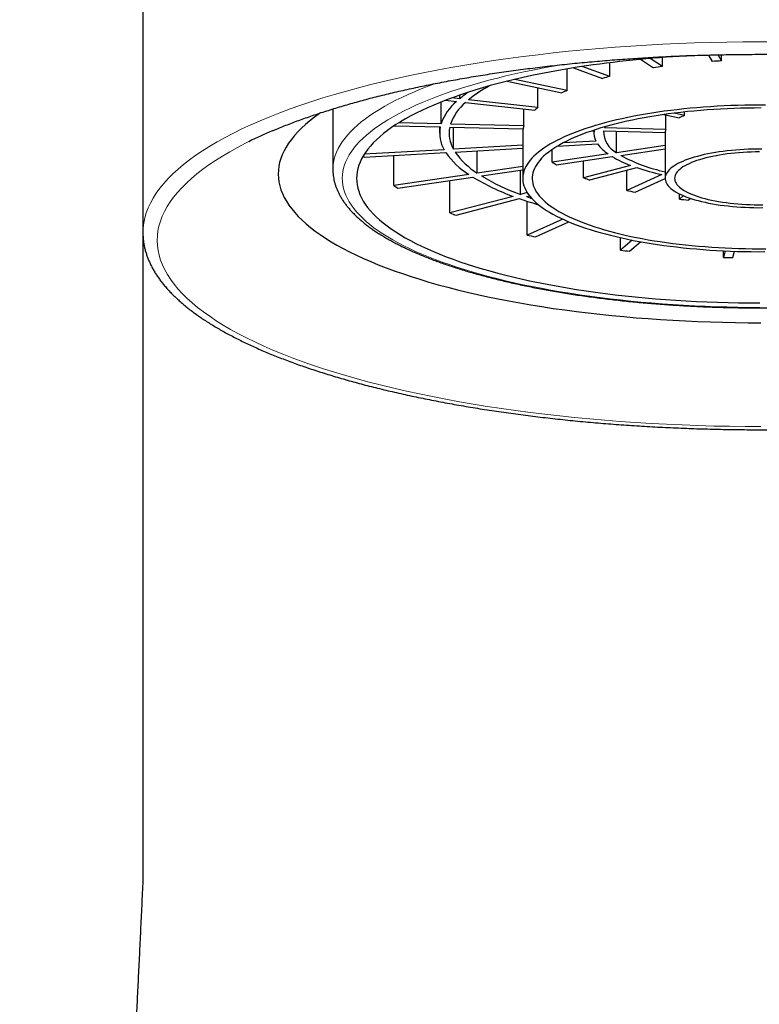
# Model space of a CAD drawing. Header units: millimetres. Extents: x 8 to 837, y 12 to 852.
# Tile 18 of 26: x 392 to 408, y 728 to 748. Entities that reach past the tile are written whole.
import ezdxf

# ---------------------------------------------------------------- set-up
doc = ezdxf.new("R2010")
doc.units = ezdxf.units.MM

msp = doc.modelspace()

# ---------------------------------------------------------------- linework, layer by layer
at = {"color": 7, "linetype": 'Continuous', "lineweight": 30}
for p, q in [((394.558, 749.888), (394.558, 743.896)), ((406.471, 747.637), (406.552, 747.502)), ((406.749, 747.513), (406.672, 747.642)), ((406.749, 747.513), (406.749, 747.643)), ((404.39, 747.184), (404.39, 747.475)), ((405.041, 747.546), (405.314, 747.369)), ((405.505, 747.397), (405.246, 747.565)), ((405.505, 747.397), (405.505, 747.586)), ((403.497, 746.89), (403.497, 747.345)), ((403.625, 747.366), (404.238, 747.144)), ((404.39, 747.184), (403.808, 747.395)), ((402.23, 747.084), (403.383, 746.839)), ((403.497, 746.89), (402.395, 747.124)), ((402.88, 746.534), (402.88, 746.946)), ((400.838, 746.186), (400.838, 746.646)), ((400.931, 746.682), (401.164, 746.657)), ((401.231, 746.715), (401.067, 746.733)), ((401.231, 746.715), (401.231, 746.791)), ((401.352, 746.636), (402.813, 746.476)), ((402.88, 746.534), (401.419, 746.694)), ((398.558, 746.499), (398.558, 745.228)), ((402.583, 746.143), (402.583, 746.501)), ((405.531, 746.382), (405.856, 746.313)), ((405.969, 746.364), (405.747, 746.411)), ((405.969, 746.364), (405.969, 746.437)), ((400.838, 746.186), (399.948, 746.208)), ((402.583, 746.143), (401.038, 746.181)), ((405.575, 746.07), (405.575, 746.373)), ((399.85, 746.145), (400.822, 746.121)), ((400.808, 746.121), (400.808, 745.988)), ((401.021, 746.116), (402.566, 746.078)), ((401.099, 745.651), (401.099, 746.114)), ((402.558, 746.078), (402.558, 745.037)), ((404.027, 746.042), (404.062, 746.041)), ((404.058, 746.041), (404.058, 745.988)), ((404.262, 746.036), (405.559, 746.005)), ((404.287, 746.123), (404.278, 746.102)), ((405.575, 746.07), (404.278, 746.102)), ((404.537, 745.578), (404.537, 746.03)), ((405.558, 746.005), (405.558, 745.037)), ((403.285, 745.713), (404.136, 745.762)), ((404.099, 745.822), (403.409, 745.783)), ((400.903, 745.64), (399.218, 745.544)), ((399.218, 745.481), (400.939, 745.579)), ((402.558, 745.735), (401.099, 745.651)), ((401.136, 745.591), (402.558, 745.672)), ((401.602, 745.146), (401.602, 745.617)), ((403.182, 745.379), (403.182, 745.647)), ((404.356, 745.552), (403.182, 745.379)), ((405.558, 745.728), (404.537, 745.578)), ((404.623, 745.522), (405.558, 745.66)), ((399.841, 744.887), (399.841, 745.517)), ((403.268, 745.323), (404.442, 745.496)), ((403.842, 745.05), (403.842, 745.407)), ((406.624, 745.513), (406.627, 745.512)), ((406.627, 745.512), (406.63, 745.514)), ((402.558, 745.287), (401.602, 745.146)), ((401.688, 745.09), (402.558, 745.218)), ((402.51, 744.699), (402.51, 745.211)), ((404.831, 745.31), (403.842, 745.05)), ((403.972, 745.003), (404.961, 745.263)), ((404.75, 744.785), (404.75, 745.208)), ((401.421, 745.12), (399.841, 744.887)), ((399.927, 744.831), (401.507, 745.064)), ((401.026, 744.308), (401.026, 744.993)), ((405.488, 745.116), (404.75, 744.785)), ((404.925, 744.748), (405.558, 745.033)), ((402.654, 744.736), (402.51, 744.699)), ((402.358, 744.658), (401.026, 744.308)), ((401.156, 744.26), (402.488, 744.611)), ((402.64, 744.652), (402.703, 744.668)), ((402.64, 744.652), (402.749, 744.614)), ((402.652, 743.843), (402.652, 744.556)), ((405.859, 744.601), (405.859, 744.711)), ((405.942, 744.673), (405.859, 744.601)), ((406.047, 744.58), (406.09, 744.618)), ((403.4, 744.179), (402.652, 743.843)), ((402.827, 743.806), (403.53, 744.122)), ((394.558, 743.896), (394.558, 730.249)), ((404.621, 743.524), (404.621, 743.787)), ((404.865, 743.736), (404.621, 743.524)), ((404.809, 743.503), (405.039, 743.703)), ((406.786, 743.373), (406.786, 743.511)), ((406.821, 743.509), (406.786, 743.373)), ((406.985, 743.368), (407.019, 743.501))]:
    msp.add_line(p, q, dxfattribs=at)
at = {"color": 8, "linetype": 'Continuous', "lineweight": 0, "flags": 128}
for points in [[(407.878, 747.912), (407.538, 747.913), (407.198, 747.912), (406.858, 747.907), (406.518, 747.9), (406.179, 747.891), (405.841, 747.878), (405.505, 747.863), (405.169, 747.845), (404.836, 747.824), (404.504, 747.801), (404.174, 747.775), (403.847, 747.746), (403.522, 747.715), (403.2, 747.681), (402.881, 747.644), (402.565, 747.605), (402.252, 747.563), (401.943, 747.519), (401.638, 747.473), (401.337, 747.424), (401.041, 747.372), (400.749, 747.318), (400.461, 747.262), (400.178, 747.203), (399.901, 747.142), (399.628, 747.079), (399.361, 747.014), (399.1, 746.947), (398.844, 746.877), (398.595, 746.806), (398.351, 746.732), (398.114, 746.657), (397.884, 746.58), (397.66, 746.5), (397.443, 746.419), (397.232, 746.337), (397.029, 746.252), (396.833, 746.166), (396.644, 746.079), (396.463, 745.99), (396.29, 745.899), (396.124, 745.808), (395.966, 745.714), (395.816, 745.62), (395.674, 745.524), (395.54, 745.428), (395.414, 745.33), (395.297, 745.231), (395.188, 745.132), (395.088, 745.031), (394.996, 744.93), (394.912, 744.828), (394.838, 744.725), (394.772, 744.622), (394.715, 744.518), (394.667, 744.414), (394.627, 744.31), (394.596, 744.205), (394.575, 744.1), (394.562, 743.995), (394.558, 743.924)], [(403.43, 747.439), (403.364, 747.428), (403.163, 747.393), (402.965, 747.357), (402.77, 747.319), (402.579, 747.279), (402.39, 747.238), (402.206, 747.196), (402.025, 747.152), (401.847, 747.106), (401.674, 747.059), (401.505, 747.011), (401.34, 746.962), (401.179, 746.911), (401.022, 746.858), (400.87, 746.805), (400.723, 746.75), (400.58, 746.694), (400.442, 746.637), (400.309, 746.579), (400.181, 746.52), (400.058, 746.46), (399.94, 746.399), (399.827, 746.337), (399.72, 746.274), (399.618, 746.21), (399.521, 746.145), (399.43, 746.08), (399.345, 746.014), (399.265, 745.947), (399.19, 745.879), (399.122, 745.811), (399.059, 745.743), (399.002, 745.674), (398.951, 745.605), (398.906, 745.535), (398.867, 745.465), (398.834, 745.394), (398.807, 745.323), (398.786, 745.253), (398.77, 745.182), (398.761, 745.11), (398.758, 745.039), (398.761, 744.968), (398.77, 744.897), (398.785, 744.826), (398.805, 744.755), (398.832, 744.684), (398.865, 744.614), (398.904, 744.544), (398.949, 744.474), (399, 744.404), (399.056, 744.335), (399.119, 744.267), (399.187, 744.199), (399.261, 744.131), (399.34, 744.065), (399.425, 743.998), (399.516, 743.933), (399.613, 743.868), (399.714, 743.804), (399.821, 743.741), (399.934, 743.679), (400.052, 743.618), (400.174, 743.558), (400.302, 743.499), (400.435, 743.44), (400.573, 743.383), (400.715, 743.327), (400.862, 743.273), (401.014, 743.219), (401.17, 743.167), (401.331, 743.116), (401.496, 743.066), (401.665, 743.018), (401.838, 742.971), (402.015, 742.925), (402.196, 742.881), (402.381, 742.838), (402.569, 742.797), (402.76, 742.758), (402.955, 742.72), (403.153, 742.683), (403.354, 742.648), (403.557, 742.615), (403.764, 742.584), (403.973, 742.554), (404.185, 742.526), (404.399, 742.499), (404.615, 742.475), (404.833, 742.452), (405.053, 742.43), (405.274, 742.411), (405.498, 742.394), (405.722, 742.378), (405.948, 742.364), (406.175, 742.352), (406.403, 742.341), (406.632, 742.333), (406.861, 742.327), (407.091, 742.322), (407.322, 742.319), (407.552, 742.318)], [(400.725, 747.038), (400.718, 747.035), (400.567, 746.979), (400.421, 746.922), (400.28, 746.864), (400.144, 746.804), (400.013, 746.744), (399.887, 746.682), (399.767, 746.62), (399.652, 746.556), (399.542, 746.492), (399.437, 746.427), (399.339, 746.36), (399.245, 746.294), (399.158, 746.226), (399.076, 746.158), (399, 746.089), (398.93, 746.019), (398.866, 745.949), (398.808, 745.879), (398.756, 745.808), (398.71, 745.736), (398.67, 745.664), (398.636, 745.592), (398.608, 745.52), (398.586, 745.448), (398.571, 745.375), (398.561, 745.302), (398.558, 745.229), (398.558, 745.227)], [(396.788, 745.811), (396.719, 745.777), (396.55, 745.688), (396.388, 745.599), (396.233, 745.508), (396.087, 745.415), (395.948, 745.322), (395.817, 745.228), (395.695, 745.132), (395.58, 745.036), (395.474, 744.938), (395.375, 744.84), (395.286, 744.741), (395.204, 744.642), (395.131, 744.541), (395.067, 744.441), (395.011, 744.339), (394.964, 744.238), (394.925, 744.136), (394.896, 744.033), (394.874, 743.931), (394.862, 743.828), (394.858, 743.725), (394.863, 743.623), (394.876, 743.52), (394.899, 743.417), (394.93, 743.315), (394.969, 743.213), (395.017, 743.111), (395.074, 743.01), (395.139, 742.91), (395.213, 742.809), (395.296, 742.71), (395.386, 742.611), (395.485, 742.513), (395.593, 742.416), (395.708, 742.319), (395.832, 742.224), (395.964, 742.13), (396.103, 742.036), (396.251, 741.944), (396.406, 741.853), (396.569, 741.764), (396.74, 741.676), (396.917, 741.589), (397.103, 741.504), (397.295, 741.42), (397.494, 741.337), (397.7, 741.257), (397.913, 741.178), (398.133, 741.101), (398.359, 741.026), (398.591, 740.952), (398.83, 740.88), (399.074, 740.811), (399.325, 740.743), (399.581, 740.678), (399.842, 740.614), (400.109, 740.553), (400.381, 740.494), (400.657, 740.437), (400.939, 740.382), (401.225, 740.33), (401.515, 740.28), (401.81, 740.232), (402.108, 740.187), (402.41, 740.144), (402.716, 740.103), (403.025, 740.065), (403.337, 740.03), (403.652, 739.997), (403.97, 739.967), (404.29, 739.939), (404.612, 739.914), (404.936, 739.891), (405.263, 739.871), (405.59, 739.854), (405.919, 739.84), (406.25, 739.828), (406.581, 739.818), (406.913, 739.812), (407.245, 739.808), (407.577, 739.807)]]:
    msp.add_lwpolyline(points, dxfattribs=at)
at = {"color": 7, "linetype": 'Continuous', "lineweight": 30, "flags": 128}
for points in [[(403.904, 747.409), (403.704, 747.379), (403.507, 747.347), (403.313, 747.313), (403.122, 747.278), (402.933, 747.241), (402.748, 747.203), (402.566, 747.163), (402.388, 747.122), (402.213, 747.08), (402.042, 747.036), (401.875, 746.991), (401.711, 746.944), (401.552, 746.896), (401.396, 746.847), (401.245, 746.796), (401.098, 746.745), (400.956, 746.692), (400.818, 746.638), (400.685, 746.583), (400.556, 746.527), (400.432, 746.469), (400.314, 746.411), (400.2, 746.352), (400.091, 746.292), (399.987, 746.231), (399.888, 746.17), (399.795, 746.107), (399.707, 746.044), (399.625, 745.98), (399.547, 745.916), (399.476, 745.851), (399.41, 745.785), (399.349, 745.719), (399.294, 745.652), (399.245, 745.585), (399.201, 745.518), (399.163, 745.45), (399.131, 745.382), (399.105, 745.314), (399.085, 745.245), (399.07, 745.177), (399.061, 745.108), (399.058, 745.039), (399.061, 744.97), (399.069, 744.902), (399.084, 744.833), (399.104, 744.765), (399.13, 744.696), (399.162, 744.628), (399.199, 744.56), (399.242, 744.493), (399.291, 744.426), (399.346, 744.359), (399.406, 744.293), (399.472, 744.227), (399.544, 744.162), (399.62, 744.098), (399.703, 744.034), (399.79, 743.971), (399.883, 743.908), (399.982, 743.846), (400.085, 743.786), (400.194, 743.726), (400.307, 743.666), (400.426, 743.608), (400.55, 743.551), (400.678, 743.495), (400.811, 743.44), (400.948, 743.386), (401.091, 743.333), (401.237, 743.281), (401.388, 743.231), (401.543, 743.181), (401.703, 743.133), (401.866, 743.087), (402.033, 743.041), (402.204, 742.997), (402.379, 742.955), (402.557, 742.913), (402.739, 742.874), (402.924, 742.835), (403.112, 742.799), (403.303, 742.763), (403.497, 742.73), (403.694, 742.698), (403.893, 742.667), (404.095, 742.639), (404.3, 742.611), (404.506, 742.586), (404.715, 742.562), (404.926, 742.54), (405.138, 742.519), (405.352, 742.501), (405.568, 742.484), (405.785, 742.468), (406.003, 742.455), (406.222, 742.443), (406.443, 742.433), (406.664, 742.425), (406.885, 742.419), (407.107, 742.414), (407.33, 742.412), (407.552, 742.411)], [(398.3, 746.417), (398.279, 746.403), (398.175, 746.327), (398.077, 746.251), (397.985, 746.174), (397.9, 746.096), (397.821, 746.018), (397.75, 745.939), (397.685, 745.859), (397.627, 745.779), (397.575, 745.698), (397.53, 745.617), (397.493, 745.536), (397.462, 745.455), (397.438, 745.373), (397.421, 745.291), (397.411, 745.209), (397.408, 745.127), (397.412, 745.045), (397.423, 744.963), (397.44, 744.881), (397.465, 744.799), (397.497, 744.717), (397.535, 744.636), (397.581, 744.555), (397.633, 744.475), (397.692, 744.395), (397.758, 744.315), (397.83, 744.236), (397.909, 744.158), (397.995, 744.08), (398.088, 744.003), (398.186, 743.927), (398.292, 743.851), (398.403, 743.777), (398.521, 743.703), (398.645, 743.631), (398.776, 743.559), (398.912, 743.489), (399.054, 743.419), (399.202, 743.351), (399.356, 743.284), (399.515, 743.218), (399.68, 743.154), (399.85, 743.091), (400.025, 743.029), (400.206, 742.969), (400.392, 742.91), (400.582, 742.853), (400.778, 742.797), (400.978, 742.743), (401.182, 742.691), (401.391, 742.64), (401.604, 742.591), (401.822, 742.544), (402.043, 742.498), (402.268, 742.455), (402.496, 742.413), (402.728, 742.373), (402.964, 742.335), (403.202, 742.298), (403.444, 742.264), (403.688, 742.232), (403.935, 742.202), (404.184, 742.173), (404.436, 742.147), (404.69, 742.123), (404.946, 742.101), (405.204, 742.081), (405.463, 742.063), (405.723, 742.047), (405.985, 742.033), (406.248, 742.021), (406.512, 742.012), (406.777, 742.004), (407.042, 741.999), (407.308, 741.996), (407.573, 741.995)], [(405.408, 746.432), (405.277, 746.412), (405.148, 746.391), (405.021, 746.369), (404.897, 746.345), (404.774, 746.321), (404.654, 746.295), (404.536, 746.268), (404.421, 746.241), (404.309, 746.212), (404.199, 746.182), (404.092, 746.151), (403.988, 746.119), (403.888, 746.087), (403.79, 746.053), (403.696, 746.019), (403.604, 745.983), (403.517, 745.947), (403.432, 745.91), (403.352, 745.873), (403.274, 745.834), (403.201, 745.795), (403.131, 745.756), (403.065, 745.715), (403.003, 745.674), (402.945, 745.633), (402.89, 745.591), (402.84, 745.549), (402.793, 745.506), (402.751, 745.463), (402.713, 745.419), (402.679, 745.375), (402.649, 745.331), (402.623, 745.287), (402.602, 745.242), (402.585, 745.197), (402.572, 745.152), (402.563, 745.107), (402.559, 745.062), (402.558, 745.017), (402.562, 744.972), (402.571, 744.927), (402.583, 744.882), (402.6, 744.837), (402.621, 744.792), (402.647, 744.748), (402.676, 744.703), (402.71, 744.659), (402.748, 744.616), (402.79, 744.573), (402.835, 744.53), (402.886, 744.487), (402.94, 744.445), (402.997, 744.404), (403.059, 744.363), (403.125, 744.323), (403.194, 744.283), (403.268, 744.244), (403.345, 744.205), (403.425, 744.168), (403.509, 744.131), (403.596, 744.095), (403.687, 744.059), (403.781, 744.025), (403.879, 743.991), (403.979, 743.958), (404.083, 743.926), (404.189, 743.896), (404.299, 743.866), (404.411, 743.837), (404.526, 743.809), (404.643, 743.782), (404.763, 743.756), (404.886, 743.731), (405.01, 743.708), (405.137, 743.685), (405.266, 743.664), (405.397, 743.644), (405.529, 743.625), (405.664, 743.607), (405.8, 743.591), (405.937, 743.576), (406.076, 743.562), (406.216, 743.549), (406.358, 743.537), (406.5, 743.527), (406.643, 743.518), (406.787, 743.511), (406.932, 743.504), (407.077, 743.499), (407.223, 743.496), (407.369, 743.493), (407.515, 743.492), (407.661, 743.493)], [(407.674, 746.582), (407.528, 746.582), (407.382, 746.581), (407.236, 746.579), (407.09, 746.576), (406.945, 746.571), (406.8, 746.565), (406.656, 746.557), (406.513, 746.548), (406.37, 746.538), (406.229, 746.527), (406.089, 746.514), (405.95, 746.5), (405.812, 746.485), (405.676, 746.469), (405.541, 746.451), (405.408, 746.432)], [(407.579, 746.521), (407.436, 746.52), (407.292, 746.518), (407.149, 746.515), (407.006, 746.511), (406.864, 746.505), (406.722, 746.498), (406.581, 746.49), (406.441, 746.48), (406.301, 746.469), (406.163, 746.457), (406.027, 746.443), (405.891, 746.428), (405.757, 746.412), (405.625, 746.395), (405.494, 746.377)], [(405.494, 746.377), (405.366, 746.357), (405.239, 746.336), (405.114, 746.314), (404.992, 746.291), (404.872, 746.267), (404.754, 746.241), (404.638, 746.215), (404.526, 746.187), (404.416, 746.159), (404.309, 746.129), (404.204, 746.099), (404.103, 746.067), (404.005, 746.035), (403.91, 746.001), (403.818, 745.967), (403.73, 745.932), (403.645, 745.896), (403.564, 745.86), (403.486, 745.823), (403.412, 745.785), (403.341, 745.746), (403.274, 745.707), (403.212, 745.667), (403.153, 745.626), (403.098, 745.585), (403.046, 745.544), (402.999, 745.502), (402.957, 745.46), (402.918, 745.417), (402.883, 745.374), (402.853, 745.33), (402.826, 745.287), (402.804, 745.243), (402.786, 745.199), (402.773, 745.155), (402.764, 745.11), (402.759, 745.066), (402.758, 745.022), (402.762, 744.977), (402.77, 744.933), (402.782, 744.889), (402.799, 744.845), (402.819, 744.801), (402.844, 744.757), (402.874, 744.714), (402.907, 744.671), (402.945, 744.628), (402.986, 744.585), (403.032, 744.543), (403.082, 744.502), (403.136, 744.46), (403.194, 744.42), (403.255, 744.38), (403.321, 744.34), (403.39, 744.301), (403.464, 744.263), (403.54, 744.226), (403.621, 744.189), (403.705, 744.153), (403.792, 744.118), (403.883, 744.083), (403.977, 744.05), (404.074, 744.017), (404.174, 743.985), (404.278, 743.954), (404.384, 743.925), (404.493, 743.896), (404.605, 743.868), (404.719, 743.841), (404.836, 743.815), (404.956, 743.791), (405.078, 743.767), (405.202, 743.745), (405.328, 743.724), (405.456, 743.704), (405.586, 743.685), (405.718, 743.667), (405.851, 743.651), (405.986, 743.636), (406.123, 743.622), (406.26, 743.609), (406.399, 743.598), (406.539, 743.588), (406.68, 743.579), (406.821, 743.572), (406.964, 743.565), (407.106, 743.561), (407.25, 743.557), (407.393, 743.555), (407.537, 743.554), (407.68, 743.555)], [(406.698, 745.595), (406.616, 745.582), (406.535, 745.568), (406.457, 745.553), (406.381, 745.537), (406.308, 745.52), (406.237, 745.501), (406.169, 745.482), (406.104, 745.462), (406.042, 745.44), (405.983, 745.418), (405.928, 745.396), (405.876, 745.372), (405.828, 745.348), (405.784, 745.323), (405.743, 745.297), (405.706, 745.271), (405.673, 745.244), (405.644, 745.217), (405.619, 745.189), (405.599, 745.162), (405.582, 745.133), (405.57, 745.105), (405.562, 745.077), (405.558, 745.048), (405.559, 745.02), (405.563, 744.991), (405.573, 744.963), (405.586, 744.934), (405.603, 744.906), (405.625, 744.879), (405.651, 744.851), (405.681, 744.824), (405.714, 744.798), (405.752, 744.772), (405.794, 744.746), (405.839, 744.721), (405.888, 744.697), (405.941, 744.674), (405.997, 744.651), (406.056, 744.629), (406.119, 744.608), (406.185, 744.588), (406.253, 744.569), (406.325, 744.551), (406.399, 744.534), (406.475, 744.518), (406.554, 744.503), (406.635, 744.489), (406.718, 744.476), (406.803, 744.465), (406.889, 744.455), (406.977, 744.446), (407.066, 744.438), (407.156, 744.432), (407.247, 744.427), (407.338, 744.423), (407.43, 744.421), (407.523, 744.419), (407.615, 744.42)], [(407.593, 745.655), (407.501, 745.655), (407.409, 745.654), (407.317, 745.651), (407.225, 745.647), (407.134, 745.641), (407.045, 745.635), (406.956, 745.627), (406.868, 745.617), (406.782, 745.607), (406.698, 745.595)], [(407.547, 745.594), (407.459, 745.593), (407.372, 745.591), (407.285, 745.587), (407.199, 745.582), (407.113, 745.576), (407.029, 745.569), (406.946, 745.56), (406.864, 745.551), (406.784, 745.54)], [(406.784, 745.54), (406.706, 745.527), (406.63, 745.514), (406.556, 745.499), (406.484, 745.484), (406.415, 745.467), (406.349, 745.449), (406.285, 745.431), (406.225, 745.411), (406.167, 745.391), (406.113, 745.369), (406.063, 745.347), (406.016, 745.324), (405.972, 745.301), (405.933, 745.277), (405.897, 745.252), (405.865, 745.227), (405.837, 745.201), (405.814, 745.175), (405.794, 745.148), (405.779, 745.122), (405.768, 745.095), (405.761, 745.068), (405.758, 745.041), (405.76, 745.014), (405.765, 744.987), (405.776, 744.96), (405.79, 744.933), (405.808, 744.907), (405.831, 744.88), (405.858, 744.855), (405.889, 744.829), (405.923, 744.804), (405.962, 744.78), (406.005, 744.756), (406.051, 744.733), (406.1, 744.711), (406.153, 744.689), (406.21, 744.669), (406.27, 744.649), (406.332, 744.63), (406.398, 744.612), (406.466, 744.595), (406.537, 744.579), (406.611, 744.564), (406.686, 744.551), (406.764, 744.538), (406.844, 744.527), (406.925, 744.517), (407.008, 744.508), (407.092, 744.5), (407.177, 744.494), (407.263, 744.489), (407.35, 744.485), (407.437, 744.482), (407.525, 744.481), (407.613, 744.481)], [(394.558, 743.924), (394.558, 743.89), (394.558, 743.87)]]:
    msp.add_lwpolyline(points, dxfattribs=at)
at = {"color": 7, "linetype": 'Continuous', "lineweight": 30}
for centre, radius, start, end in [((407.352, 723.65), 24.007, 92.8935, 98.2576), ((407.531, 732.072), 15.46, 92.9003, 93.6304), ((407.199, 735.217), 12.298, 97.9183, 98.818), ((406.322, 739.543), 7.881, 104.193, 105.3371), ((402.744, 744.885), 2.375, 124.0445, 129.5856), ((403.15, 744.564), 2.745, 118.0448, 129.0793), ((405.03, 743.322), 3.884, 113.2613, 115.0952), ((401.867, 745.823), 1.091, 130.1168, 160.5546), ((402.035, 745.828), 1.058, 130.1768, 160.4915), ((403.773, 745.441), 1.411, 129.2464, 132.848), ((406.548, 744.923), 1.552, 111.8836, 116.4728), ((401.046, 737.17), 9.633, 113.0084, 116.2354), ((401.503, 745.989), 0.694, 169.0404, 210.1295), ((401.683, 745.989), 0.674, 169.1235, 210.0515), ((403.078, 745.981), 0.521, 161.9044, 169.3096), ((404.415, 745.989), 0.357, 171.5319, 207.7935), ((404.766, 746.027), 0.504, 178.9875, 242.9939), ((405.767, 745.986), 0.209, 156.3893, 174.8726), ((404.842, 746.282), 0.877, 216.3668, 236.3733), ((402.332, 746.558), 1.703, 215.0916, 237.6484), ((402.487, 746.542), 1.653, 215.1355, 237.6045), ((400.269, 746.151), 1.246, 210.7884, 212.5018), ((404.363, 747.104), 2.091, 235.6111, 238.4205), ((405.695, 747.625), 2.47, 239.5157, 249.523), ((406.251, 748.496), 3.39, 241.2937, 258.2004), ((406.61, 750.157), 5.164, 251.3728, 257.4434), ((403.98, 749.158), 4.783, 238.8662, 250.1724), ((404.086, 749.065), 4.642, 238.8883, 250.1503), ((405.646, 749.827), 5.107, 249.3093, 250.8582), ((401.899, 747.965), 3.702, 236.2227, 237.8089), ((406.767, 753.841), 9.278, 257.4446, 258.5451), ((405.282, 752.588), 8.452, 250.6928, 253.5863), ((407.396, 757.746), 13.235, 263.3311, 264.1519), ((404.172, 752.787), 9.044, 249.6464, 250.521), ((406.157, 759.895), 16.43, 257.6831, 258.3045), ((407.27, 766.812), 23.439, 263.5098, 263.9733), ((407.554, 770.634), 27.272, 268.3851, 268.8041)]:
    msp.add_arc(centre, radius, start, end, dxfattribs=at)
for points, knots in [([(397.279, 746.036), (397.31, 746.049), (397.383, 746.08), (397.503, 746.129), (397.637, 746.182), (397.774, 746.234), (397.914, 746.285), (398.058, 746.336), (398.204, 746.385), (398.353, 746.435), (398.505, 746.483), (398.659, 746.531), (398.817, 746.578), (398.977, 746.624), (399.14, 746.669), (399.305, 746.713), (399.473, 746.757), (399.644, 746.799), (399.817, 746.841), (399.992, 746.882), (400.17, 746.922), (400.35, 746.961), (400.532, 746.999), (400.717, 747.036), (400.903, 747.072), (401.092, 747.107), (401.282, 747.141), (401.475, 747.174), (401.669, 747.206), (401.865, 747.237), (402.063, 747.267), (402.263, 747.295), (402.464, 747.323), (402.667, 747.35), (402.871, 747.375), (403.077, 747.4), (403.284, 747.423), (403.492, 747.446), (403.702, 747.467), (403.913, 747.487), (404.125, 747.506), (404.338, 747.524), (404.552, 747.54), (404.767, 747.556), (404.982, 747.57), (405.199, 747.584), (405.416, 747.596), (405.634, 747.607), (405.853, 747.616), (406.072, 747.625), (406.292, 747.632), (406.511, 747.638), (406.732, 747.643), (406.952, 747.647), (407.173, 747.65), (407.394, 747.651), (407.615, 747.652), (407.835, 747.651), (408.056, 747.649), (408.277, 747.645), (408.497, 747.641), (408.717, 747.635), (408.937, 747.629), (409.156, 747.621), (409.375, 747.611), (409.594, 747.601), (409.811, 747.59), (410.028, 747.577), (410.244, 747.563), (410.46, 747.548), (410.674, 747.532), (410.888, 747.515), (411.1, 747.496), (411.312, 747.477), (411.522, 747.456), (411.731, 747.434), (411.939, 747.412), (412.145, 747.388), (412.35, 747.362), (412.554, 747.336), (412.756, 747.309), (412.956, 747.281), (413.155, 747.251), (413.352, 747.221), (413.547, 747.189), (413.741, 747.157), (413.932, 747.123), (414.122, 747.089), (414.309, 747.053), (414.495, 747.017), (414.678, 746.979), (414.859, 746.941), (415.038, 746.901), (415.215, 746.861), (415.389, 746.819), (415.561, 746.777), (415.73, 746.734), (415.897, 746.69), (416.061, 746.645), (416.222, 746.6), (416.381, 746.553), (416.537, 746.506), (416.691, 746.458), (416.841, 746.409), (416.989, 746.359), (417.134, 746.309), (417.275, 746.258), (417.414, 746.206), (417.55, 746.154), (417.682, 746.101), (417.789, 746.057), (417.85, 746.031), (417.869, 746.022)], [0, 0, 0, 0, 0.00666, 0.015759, 0.024861, 0.033969, 0.04308, 0.052196, 0.061315, 0.070438, 0.079565, 0.088695, 0.097827, 0.106963, 0.116102, 0.125244, 0.134388, 0.143534, 0.152683, 0.161834, 0.170987, 0.180141, 0.189298, 0.198456, 0.207617, 0.216778, 0.225941, 0.235106, 0.244271, 0.253438, 0.262606, 0.271776, 0.280946, 0.290117, 0.299289, 0.308462, 0.317636, 0.326811, 0.335986, 0.345162, 0.354339, 0.363516, 0.372694, 0.381872, 0.39105, 0.400229, 0.409409, 0.418589, 0.427769, 0.436949, 0.44613, 0.455311, 0.464492, 0.473673, 0.482854, 0.492035, 0.501217, 0.510398, 0.519579, 0.528761, 0.537942, 0.547123, 0.556304, 0.565485, 0.574665, 0.583846, 0.593026, 0.602205, 0.611385, 0.620564, 0.629742, 0.63892, 0.648098, 0.657275, 0.666451, 0.675627, 0.684802, 0.693977, 0.70315, 0.712323, 0.721495, 0.730666, 0.739836, 0.749005, 0.758173, 0.76734, 0.776506, 0.78567, 0.794833, 0.803994, 0.813154, 0.822312, 0.831468, 0.840623, 0.849776, 0.858926, 0.868075, 0.877221, 0.886365, 0.895506, 0.904645, 0.91378, 0.922913, 0.932043, 0.941169, 0.950292, 0.959411, 0.968527, 0.977638, 0.986745, 0.995848, 1, 1, 1, 1]), ([(398.558, 745.227), (398.558, 745.215), (398.558, 745.183), (398.562, 745.129), (398.57, 745.066), (398.582, 745.003), (398.597, 744.94), (398.616, 744.878), (398.64, 744.815), (398.667, 744.753), (398.698, 744.691), (398.733, 744.629), (398.772, 744.567), (398.815, 744.506), (398.862, 744.445), (398.913, 744.384), (398.968, 744.324), (399.027, 744.264), (399.09, 744.205), (399.156, 744.147), (399.226, 744.089), (399.3, 744.032), (399.377, 743.976), (399.458, 743.92), (399.542, 743.865), (399.63, 743.811), (399.721, 743.758), (399.815, 743.706), (399.913, 743.654), (400.013, 743.603), (400.117, 743.553), (400.224, 743.504), (400.334, 743.456), (400.447, 743.409), (400.563, 743.362), (400.681, 743.316), (400.803, 743.271), (400.927, 743.227), (401.055, 743.184), (401.185, 743.142), (401.317, 743.101), (401.452, 743.06), (401.59, 743.021), (401.73, 742.982), (401.873, 742.945), (402.018, 742.908), (402.165, 742.873), (402.315, 742.838), (402.466, 742.805), (402.62, 742.772), (402.776, 742.74), (402.934, 742.71), (403.094, 742.68), (403.256, 742.652), (403.42, 742.625), (403.585, 742.598), (403.752, 742.573), (403.921, 742.549), (404.091, 742.526), (404.263, 742.504), (404.436, 742.484), (404.61, 742.464), (404.786, 742.445), (404.963, 742.428), (405.141, 742.412), (405.319, 742.397), (405.499, 742.383), (405.68, 742.37), (405.862, 742.359), (406.044, 742.348), (406.227, 742.339), (406.41, 742.331), (406.594, 742.324), (406.778, 742.319), (406.963, 742.314), (407.148, 742.311), (407.333, 742.309), (407.518, 742.308), (407.704, 742.308), (407.889, 742.31), (408.074, 742.313), (408.259, 742.317), (408.443, 742.322), (408.627, 742.328), (408.811, 742.335), (408.994, 742.344), (409.176, 742.354), (409.358, 742.365), (409.539, 742.377), (409.72, 742.391), (409.899, 742.405), (410.077, 742.421), (410.254, 742.438), (410.431, 742.456), (410.605, 742.475), (410.779, 742.495), (410.951, 742.517), (411.122, 742.539), (411.291, 742.563), (411.459, 742.587), (411.625, 742.613), (411.789, 742.64), (411.952, 742.668), (412.113, 742.697), (412.272, 742.727), (412.428, 742.758), (412.583, 742.79), (412.736, 742.824), (412.886, 742.858), (413.034, 742.893), (413.18, 742.929), (413.324, 742.966), (413.465, 743.004), (413.604, 743.043), (413.74, 743.083), (413.874, 743.124), (414.005, 743.166), (414.133, 743.208), (414.258, 743.252), (414.381, 743.296), (414.501, 743.342), (414.618, 743.388), (414.732, 743.435), (414.843, 743.483), (414.951, 743.531), (415.056, 743.581), (415.158, 743.631), (415.257, 743.682), (415.353, 743.734), (415.445, 743.787), (415.534, 743.841), (415.62, 743.895), (415.702, 743.95), (415.781, 744.006), (415.857, 744.063), (415.928, 744.121), (415.997, 744.179), (416.062, 744.238), (416.123, 744.298), (416.18, 744.359), (416.233, 744.42), (416.282, 744.482), (416.328, 744.544), (416.369, 744.607), (416.406, 744.67), (416.439, 744.733), (416.468, 744.797), (416.493, 744.86), (416.514, 744.924), (416.531, 744.988), (416.544, 745.051), (416.552, 745.115), (416.557, 745.174), (416.557, 745.211), (416.558, 745.227)], [0, 0, 0, 0, 0.003314, 0.009374, 0.015437, 0.021518, 0.027628, 0.033779, 0.039979, 0.046235, 0.052553, 0.058934, 0.065378, 0.071882, 0.078443, 0.085052, 0.091704, 0.098391, 0.105104, 0.111838, 0.118586, 0.125344, 0.132106, 0.13887, 0.145632, 0.152391, 0.159145, 0.165893, 0.172635, 0.179371, 0.1861, 0.192823, 0.19954, 0.20625, 0.212955, 0.219653, 0.226347, 0.233035, 0.239718, 0.246397, 0.253072, 0.259743, 0.266409, 0.273073, 0.279733, 0.28639, 0.293044, 0.299695, 0.306344, 0.312991, 0.319635, 0.326277, 0.332917, 0.339556, 0.346193, 0.352828, 0.359462, 0.366094, 0.372725, 0.379355, 0.385984, 0.392612, 0.399239, 0.405865, 0.412491, 0.419116, 0.425739, 0.432363, 0.438986, 0.445608, 0.45223, 0.458852, 0.465473, 0.472094, 0.478715, 0.485335, 0.491956, 0.498576, 0.505196, 0.511817, 0.518437, 0.525058, 0.531678, 0.538299, 0.54492, 0.551542, 0.558163, 0.564785, 0.571408, 0.578031, 0.584655, 0.591279, 0.597904, 0.604529, 0.611156, 0.617783, 0.624411, 0.63104, 0.637671, 0.644302, 0.650935, 0.657569, 0.664205, 0.670842, 0.677481, 0.684122, 0.690764, 0.697409, 0.704056, 0.710705, 0.717357, 0.724012, 0.730669, 0.73733, 0.743994, 0.750661, 0.757332, 0.764007, 0.770687, 0.777371, 0.78406, 0.790754, 0.797453, 0.804158, 0.810869, 0.817587, 0.824311, 0.831041, 0.837778, 0.844522, 0.851273, 0.858029, 0.864791, 0.871558, 0.878327, 0.885097, 0.891865, 0.898625, 0.905373, 0.912105, 0.918812, 0.925487, 0.932124, 0.938712, 0.945247, 0.951721, 0.958131, 0.964475, 0.970756, 0.976976, 0.983143, 0.989266, 0.995355, 1, 1, 1, 1]), ([(394.559, 743.866), (394.559, 743.854), (394.559, 743.818), (394.564, 743.757), (394.573, 743.683), (394.586, 743.61), (394.603, 743.536), (394.624, 743.462), (394.648, 743.389), (394.677, 743.316), (394.709, 743.243), (394.745, 743.17), (394.786, 743.097), (394.83, 743.024), (394.878, 742.952), (394.93, 742.88), (394.986, 742.809), (395.046, 742.737), (395.109, 742.667), (395.177, 742.596), (395.248, 742.527), (395.323, 742.457), (395.402, 742.389), (395.485, 742.321), (395.571, 742.253), (395.66, 742.186), (395.753, 742.12), (395.85, 742.055), (395.95, 741.99), (396.054, 741.926), (396.16, 741.863), (396.271, 741.8), (396.384, 741.739), (396.501, 741.678), (396.621, 741.617), (396.744, 741.558), (396.87, 741.499), (396.999, 741.441), (397.131, 741.384), (397.267, 741.327), (397.405, 741.272), (397.547, 741.217), (397.691, 741.163), (397.838, 741.11), (397.988, 741.057), (398.14, 741.006), (398.296, 740.956), (398.454, 740.906), (398.615, 740.857), (398.778, 740.809), (398.944, 740.762), (399.112, 740.716), (399.283, 740.671), (399.457, 740.627), (399.632, 740.584), (399.81, 740.542), (399.991, 740.501), (400.173, 740.46), (400.358, 740.421), (400.544, 740.383), (400.733, 740.346), (400.924, 740.31), (401.117, 740.275), (401.311, 740.24), (401.508, 740.207), (401.706, 740.176), (401.906, 740.145), (402.107, 740.115), (402.311, 740.086), (402.515, 740.059), (402.722, 740.032), (402.929, 740.007), (403.138, 739.982), (403.348, 739.959), (403.56, 739.937), (403.773, 739.916), (403.986, 739.897), (404.201, 739.878), (404.417, 739.861), (404.634, 739.845), (404.852, 739.829), (405.07, 739.816), (405.289, 739.803), (405.509, 739.791), (405.729, 739.781), (405.95, 739.772), (406.172, 739.764), (406.394, 739.757), (406.616, 739.751), (406.838, 739.747), (407.061, 739.743), (407.284, 739.741), (407.507, 739.74), (407.729, 739.741), (407.952, 739.742), (408.175, 739.745), (408.398, 739.749), (408.62, 739.754), (408.842, 739.76), (409.064, 739.768), (409.285, 739.776), (409.505, 739.786), (409.725, 739.797), (409.945, 739.809), (410.164, 739.823), (410.382, 739.837), (410.599, 739.853), (410.815, 739.87), (411.03, 739.888), (411.245, 739.907), (411.458, 739.928), (411.67, 739.949), (411.881, 739.972), (412.09, 739.995), (412.299, 740.02), (412.505, 740.046), (412.711, 740.073), (412.915, 740.101), (413.117, 740.131), (413.318, 740.161), (413.517, 740.193), (413.714, 740.225), (413.909, 740.259), (414.103, 740.293), (414.294, 740.329), (414.484, 740.366), (414.672, 740.403), (414.857, 740.442), (415.041, 740.482), (415.222, 740.523), (415.401, 740.564), (415.578, 740.607), (415.752, 740.651), (415.924, 740.695), (416.094, 740.741), (416.261, 740.787), (416.425, 740.835), (416.587, 740.883), (416.746, 740.932), (416.903, 740.982), (417.057, 741.033), (417.208, 741.085), (417.356, 741.138), (417.502, 741.191), (417.644, 741.246), (417.784, 741.301), (417.921, 741.357), (418.054, 741.414), (418.185, 741.471), (418.313, 741.53), (418.437, 741.589), (418.558, 741.649), (418.662, 741.702), (418.724, 741.735), (418.747, 741.747)], [0, 0, 0, 0, 0.002936, 0.009144, 0.015358, 0.021584, 0.02783, 0.034101, 0.040403, 0.04674, 0.053116, 0.059531, 0.065986, 0.07248, 0.079011, 0.085577, 0.092174, 0.098798, 0.105445, 0.112111, 0.118794, 0.125488, 0.132192, 0.138902, 0.145617, 0.152334, 0.159051, 0.165768, 0.172483, 0.179196, 0.185906, 0.192613, 0.199316, 0.206015, 0.212711, 0.219403, 0.226091, 0.232775, 0.239456, 0.246133, 0.252808, 0.259478, 0.266146, 0.272811, 0.279473, 0.286132, 0.292789, 0.299443, 0.306095, 0.312745, 0.319393, 0.326038, 0.332682, 0.339325, 0.345965, 0.352604, 0.359241, 0.365877, 0.372512, 0.379145, 0.385778, 0.392409, 0.399039, 0.405668, 0.412296, 0.418923, 0.425549, 0.432175, 0.438799, 0.445423, 0.452047, 0.45867, 0.465292, 0.471913, 0.478535, 0.485155, 0.491775, 0.498395, 0.505015, 0.511634, 0.518252, 0.524871, 0.531489, 0.538107, 0.544724, 0.551342, 0.557959, 0.564576, 0.571193, 0.57781, 0.584427, 0.591044, 0.59766, 0.604277, 0.610894, 0.61751, 0.624127, 0.630744, 0.637361, 0.643978, 0.650595, 0.657212, 0.66383, 0.670448, 0.677066, 0.683684, 0.690302, 0.696921, 0.70354, 0.71016, 0.71678, 0.7234, 0.730021, 0.736642, 0.743264, 0.749886, 0.756509, 0.763133, 0.769757, 0.776382, 0.783007, 0.789634, 0.796261, 0.80289, 0.809519, 0.816149, 0.82278, 0.829413, 0.836046, 0.842681, 0.849317, 0.855955, 0.862594, 0.869235, 0.875877, 0.882521, 0.889167, 0.895815, 0.902465, 0.909117, 0.915772, 0.922429, 0.929088, 0.935751, 0.942416, 0.949084, 0.955755, 0.962429, 0.969107, 0.975788, 0.982473, 0.989161, 0.995854, 1, 1, 1, 1]), ([(394.558, 730.249), (394.549, 730.07), (394.532, 729.716), (394.507, 729.19), (394.483, 728.676), (394.458, 728.171), (394.434, 727.677), (394.409, 727.164), (394.384, 726.634), (394.357, 726.087), (394.331, 725.551), (394.304, 724.995), (394.275, 724.418), (394.246, 723.821), (394.217, 723.238), (394.188, 722.668), (394.16, 722.109), (394.131, 721.527), (394.1, 720.921), (394.068, 720.292), (394.037, 719.678), (394.006, 719.075), (393.975, 718.488), (393.945, 717.915), (393.916, 717.356), (393.887, 716.805), (393.855, 716.21), (393.821, 715.572), (393.785, 714.892), (393.748, 714.222), (393.712, 713.561), (393.676, 712.909), (393.64, 712.264), (393.6, 711.547), (393.556, 710.757), (393.506, 709.894), (393.457, 709.037), (393.408, 708.202), (393.36, 707.39), (393.312, 706.596), (393.264, 705.799), (393.215, 704.996), (393.165, 704.185), (393.114, 703.364), (393.068, 702.62), (393.026, 701.954), (392.988, 701.366), (392.95, 700.77), (392.911, 700.165), (392.872, 699.55), (392.831, 698.924), (392.789, 698.286), (392.748, 697.658), (392.707, 697.041), (392.667, 696.434), (392.626, 695.814), (392.584, 695.181), (392.543, 694.58), (392.505, 694.014), (392.469, 693.483), (392.432, 692.942), (392.395, 692.389), (392.356, 691.824), (392.317, 691.246), (392.276, 690.655), (392.235, 690.05), (392.192, 689.429), (392.151, 688.84), (392.112, 688.284), (392.076, 687.762), (392.039, 687.229), (392.001, 686.684), (391.975, 686.317), (391.962, 686.131)], [0, 0, 0, 0, 0.01216, 0.024063, 0.03572, 0.04714, 0.058333, 0.069308, 0.081976, 0.094368, 0.106496, 0.118374, 0.132203, 0.145711, 0.158916, 0.171835, 0.184484, 0.196876, 0.211429, 0.225656, 0.239579, 0.253218, 0.266593, 0.27949, 0.292164, 0.304633, 0.316911, 0.332594, 0.348008, 0.363181, 0.378139, 0.392909, 0.407513, 0.421977, 0.441676, 0.46121, 0.480634, 0.500003, 0.517931, 0.535901, 0.553959, 0.572147, 0.590512, 0.609101, 0.627961, 0.641112, 0.654433, 0.667941, 0.681657, 0.695598, 0.709787, 0.724245, 0.738995, 0.752478, 0.766234, 0.780282, 0.794643, 0.809339, 0.821136, 0.833166, 0.845442, 0.857978, 0.870787, 0.883884, 0.897286, 0.911009, 0.92507, 0.939489, 0.951082, 0.962919, 0.97501, 0.987366, 1, 1, 1, 1])]:
    msp.add_open_spline(points, degree=3, knots=knots, dxfattribs=at)

doc.saveas('drawing.dxf')
